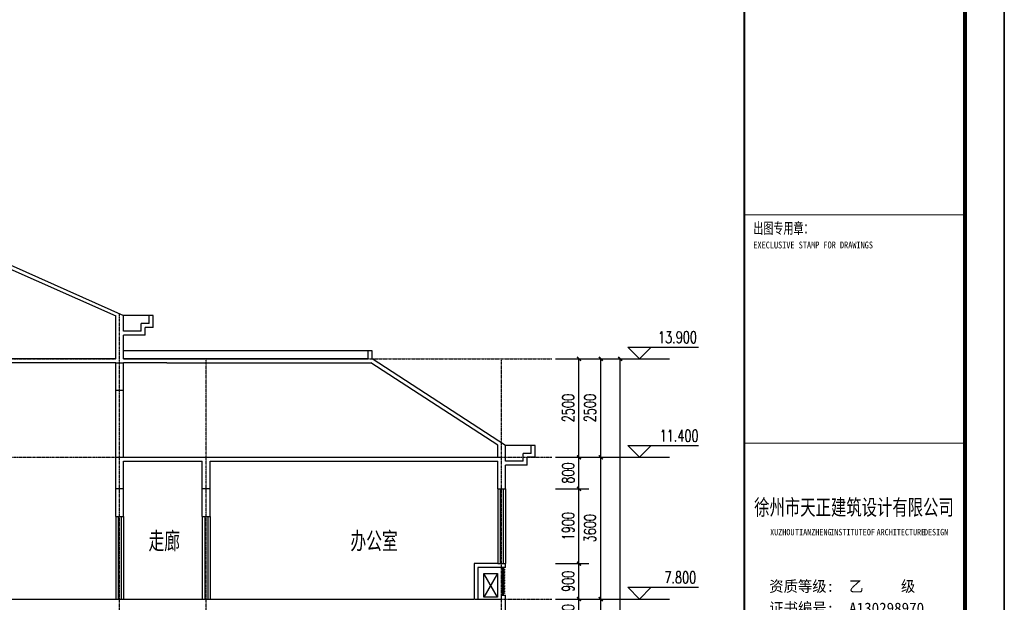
# Model space of a CAD drawing. Header units: inches. Extents: x 224620 to 3435104, y 247406 to 993300.
# Tile 38 of 110: x 309907 to 334909, y 335982 to 350777. Entities that reach past the tile are written whole.
import ezdxf
from ezdxf.enums import TextEntityAlignment as Align

# ---------------------------------------------------------------- set-up
doc = ezdxf.new("R2010")
doc.units = ezdxf.units.IN
doc.header["$MEASUREMENT"] = 0
doc.linetypes.add('CENTER', pattern=[2, 1.25, -0.25, 0.25, -0.25])
for name, color, linetype in [('DIM_ELEV', 3, 'Continuous'), ('DOTE', 1, 'CENTER'), ('PUB_DIM', 3, 'Continuous'), ('PUB_TEXT', 7, 'Continuous'), ('PUB_TITLE', 4, 'Continuous'), ('SHEET_TEXT', 3, 'Continuous'), ('TK', 7, 'Continuous'), ('WALL', 2, 'Continuous'), ('WINDOW', 4, 'Continuous'), ('x细线', 135, 'Continuous'), ('看线', 95, 'Continuous')]:
    doc.layers.add(name, color=color, linetype=linetype)
doc.styles.add('-宋体', font='txt', dxfattribs={"width": 0.8})
doc.styles.add('_HZTXT', font='txt.shx', dxfattribs={"width": 0.8, "bigfont": 'HZTXT.shx'})
doc.styles.add('_TCH_DIM', font='SIMPLEX', dxfattribs={"bigfont": 'GBCBIG'})
doc.styles.add('_TCH_DIM_T3', font='SIMPLEX', dxfattribs={"width": 0.705882, "bigfont": 'GBCBIG'})
doc.styles.add('TKHZ1', font='txt', dxfattribs={"width": 0.8})
doc.styles.add('黑体', font='simhei.ttf')
doc.dimstyles.new('_TCH_ARCH&&100', dxfattribs={"dimtxt": 297.5, "dimasz": 100, "dimexe": 250, "dimexo": 300, "dimgap": 126.25, "dimtad": 1, "dimdec": 0, "dimzin": 0, "dimdsep": 46, "dimtxsty": '_TCH_DIM_T3', "dimblk": 'ARCHTICK', "dimcen": 0.09, "dimclrt": 7, "dimazin": 2, "dimtfac": 1, "dimtdec": 0, "dimtix": 1, "dimtmove": 2, "dimatfit": 3, "dimfxl": 1, "dimtolj": 1, "dimtzin": 0, "dimarcsym": 0})

# ---------------------------------------------------------------- blocks, each defined once
blk = doc.blocks.new('wrtgtg')
at = {"color": 4}
blk.add_line((7804, -4841), (7804, 52559), dxfattribs=at)
at = {"layer": 'PUB_TITLE'}
for p, q in [((8804, 53559), (8804, -5841)), ((7804, -4841), (7804, 52559))]:
    blk.add_line(p, q, dxfattribs=at)
blk.add_lwpolyline([(-75296, -5841), (8804, -5841), (8804, 53559), (-75296, 53559)], close=True, dxfattribs=at)
at = {"layer": 'PUB_TITLE', "const_width": 100}
blk.add_lwpolyline([(-72796, -4841), (7804, -4841), (7804, 52559), (-72796, 52559)], close=True, dxfattribs=at)
at = {"layer": 'PUB_TITLE'}
for points, const_width in [([(2204, -4841), (2204, 52559)], 50), ([(2204, 21759), (7804, 21759)], 29.7), ([(2204, 15959), (7804, 15959)], 29.7)]:
    blk.add_lwpolyline(points, dxfattribs=dict(at, const_width=const_width))
at = {"style": '黑体', "width": 0.8}
for s, height, p in [('XUZHOU', 164.3, (2858, 13617)), ('TIANZHENG', 164.3, (3491, 13617)), ('INSTITUTE', 164.3, (4385, 13617)), ('OF', 164.3, (5314, 13617)), ('ARCHITECTURE', 164.29, (5561, 13617)), ('DESIGN', 164.3, (6764, 13617))]:
    blk.add_text(s, height=height, dxfattribs=at).set_placement(p)
at = {"layer": 'SHEET_TEXT', "style": '-宋体', "width": 0.75}
blk.add_text('徐州市天正建筑设计有限公司', height=400, dxfattribs=at).set_placement((4987, 14131), align=Align.CENTER)
at = {"layer": 'TK', "style": 'TKHZ1'}
for s, height, width, p in [('出图专用章：', 280, 0.7, (2431, 21279)), ('EXECLUSIVE STAMP FOR DRAWINGS', 175, 0.8, (2431, 20904))]:
    blk.add_text(s, height=height, dxfattribs=dict(at, width=width)).set_placement(p)
at = {"layer": 'TK', "style": '-宋体'}
for s, p in [('资质等级:  乙     级', (2836, 12185)), ('证书编号:  A130298970', (2836, 11630))]:
    blk.add_text(s, height=280, dxfattribs=at).set_placement(p)
blk = doc.blocks.new('_ArchTick')
at = {"color": 0, "linetype": 'ByBlock', "const_width": 0.4}
blk.add_lwpolyline([(-0.5, -0.5), (0.5, 0.5)], dxfattribs=at)
blk = doc.blocks.new('*D318')
at = {"layer": 'Defpoints', "color": 0}
for p in [(323216, 342164), (324109, 342164), (323216, 339664)]:
    blk.add_point(p, dxfattribs=at)
at = {"layer": 'PUB_DIM', "color": 0, "lineweight": -2}
for p, q in [((323516, 342164), (324359, 342164)), ((324109, 339664), (324109, 342164)), ((323516, 339664), (324359, 339664))]:
    blk.add_line(p, q, dxfattribs=at)
at = {"layer": 'PUB_DIM', "color": 0, "lineweight": -2, "xscale": 100, "yscale": 100, "zscale": 100}
for p, rotation in [((324109, 342164), 90), ((324109, 339664), 270)]:
    blk.add_blockref('_ArchTick', p, dxfattribs=dict(at, rotation=rotation))
at = {"layer": 'PUB_DIM', "color": 7, "insert": (323834, 340914), "char_height": 297.5, "attachment_point": 5, "rotation": 90, "style": '_TCH_DIM_T3'}
blk.add_mtext('\\A1;2500', dxfattribs=at)
blk = doc.blocks.new('*D319')
at = {"layer": 'Defpoints', "color": 0}
for p in [(323216, 339664), (324109, 339664), (323216, 338864)]:
    blk.add_point(p, dxfattribs=at)
at = {"layer": 'PUB_DIM', "color": 0, "lineweight": -2}
for p, q in [((323516, 339664), (324359, 339664)), ((324109, 338864), (324109, 339664)), ((323516, 338864), (324359, 338864))]:
    blk.add_line(p, q, dxfattribs=at)
at = {"layer": 'PUB_DIM', "color": 0, "lineweight": -2, "xscale": 100, "yscale": 100, "zscale": 100}
for p, rotation in [((324109, 339664), 90), ((324109, 338864), 270)]:
    blk.add_blockref('_ArchTick', p, dxfattribs=dict(at, rotation=rotation))
at = {"layer": 'PUB_DIM', "color": 7, "insert": (323834, 339264), "char_height": 297.5, "attachment_point": 5, "rotation": 90, "style": '_TCH_DIM_T3'}
blk.add_mtext('\\A1;800', dxfattribs=at)
blk = doc.blocks.new('*D320')
at = {"layer": 'Defpoints', "color": 0}
for p in [(323216, 338864), (324109, 338864), (323216, 336964)]:
    blk.add_point(p, dxfattribs=at)
at = {"layer": 'PUB_DIM', "color": 0, "lineweight": -2}
for p, q in [((323516, 338864), (324359, 338864)), ((324109, 336964), (324109, 338864)), ((323516, 336964), (324359, 336964))]:
    blk.add_line(p, q, dxfattribs=at)
at = {"layer": 'PUB_DIM', "color": 0, "lineweight": -2, "xscale": 100, "yscale": 100, "zscale": 100}
for p, rotation in [((324109, 338864), 90), ((324109, 336964), 270)]:
    blk.add_blockref('_ArchTick', p, dxfattribs=dict(at, rotation=rotation))
at = {"layer": 'PUB_DIM', "color": 7, "insert": (323834, 337914), "char_height": 297.5, "attachment_point": 5, "rotation": 90, "style": '_TCH_DIM_T3'}
blk.add_mtext('\\A1;1900', dxfattribs=at)
blk = doc.blocks.new('*D321')
at = {"layer": 'Defpoints', "color": 0}
for p in [(323216, 336964), (324109, 336964), (323216, 336064)]:
    blk.add_point(p, dxfattribs=at)
at = {"layer": 'PUB_DIM', "color": 0, "lineweight": -2}
for p, q in [((323516, 336964), (324359, 336964)), ((324109, 336064), (324109, 336964)), ((323516, 336064), (324359, 336064))]:
    blk.add_line(p, q, dxfattribs=at)
at = {"layer": 'PUB_DIM', "color": 0, "lineweight": -2, "xscale": 100, "yscale": 100, "zscale": 100}
for p, rotation in [((324109, 336964), 90), ((324109, 336064), 270)]:
    blk.add_blockref('_ArchTick', p, dxfattribs=dict(at, rotation=rotation))
at = {"layer": 'PUB_DIM', "color": 7, "insert": (323834, 336514), "char_height": 297.5, "attachment_point": 5, "rotation": 90, "style": '_TCH_DIM_T3'}
blk.add_mtext('\\A1;900', dxfattribs=at)
blk = doc.blocks.new('*D322')
at = {"layer": 'Defpoints', "color": 0}
for p in [(323216, 336064), (324109, 336064), (323216, 335264)]:
    blk.add_point(p, dxfattribs=at)
at = {"layer": 'PUB_DIM', "color": 0, "lineweight": -2}
for p, q in [((323516, 336064), (324359, 336064)), ((324109, 335264), (324109, 336064)), ((323516, 335264), (324359, 335264))]:
    blk.add_line(p, q, dxfattribs=at)
at = {"layer": 'PUB_DIM', "color": 0, "lineweight": -2, "xscale": 100, "yscale": 100, "zscale": 100}
for p, rotation in [((324109, 336064), 90), ((324109, 335264), 270)]:
    blk.add_blockref('_ArchTick', p, dxfattribs=dict(at, rotation=rotation))
at = {"layer": 'PUB_DIM', "color": 7, "insert": (323834, 335664), "char_height": 297.5, "attachment_point": 5, "rotation": 90, "style": '_TCH_DIM_T3'}
blk.add_mtext('\\A1;800', dxfattribs=at)
blk = doc.blocks.new('*D329')
at = {"layer": 'Defpoints', "color": 0}
for p in [(324136, 342164), (325154, 342164), (324136, 328264)]:
    blk.add_point(p, dxfattribs=at)
at = {"layer": 'PUB_DIM', "color": 0, "lineweight": -2}
for p, q in [((324436, 342164), (325404, 342164)), ((325154, 328264), (325154, 342164)), ((324436, 328264), (325404, 328264))]:
    blk.add_line(p, q, dxfattribs=at)
at = {"layer": 'PUB_DIM', "color": 0, "lineweight": -2, "xscale": 100, "yscale": 100, "zscale": 100}
for p, rotation in [((325154, 342164), 90), ((325154, 328264), 270)]:
    blk.add_blockref('_ArchTick', p, dxfattribs=dict(at, rotation=rotation))
at = {"layer": 'PUB_DIM', "color": 7, "insert": (324879, 335214), "char_height": 297.5, "attachment_point": 5, "rotation": 90, "style": '_TCH_DIM_T3'}
blk.add_mtext('\\A1;13900', dxfattribs=at)
blk = doc.blocks.new('*D331')
at = {"layer": 'Defpoints', "color": 0}
for p in [(323471, 342164), (324663, 342164), (323471, 339664)]:
    blk.add_point(p, dxfattribs=at)
at = {"layer": 'PUB_DIM', "color": 0, "lineweight": -2}
for p, q in [((323771, 342164), (324913, 342164)), ((324663, 339664), (324663, 342164)), ((323771, 339664), (324913, 339664))]:
    blk.add_line(p, q, dxfattribs=at)
at = {"layer": 'PUB_DIM', "color": 0, "lineweight": -2, "xscale": 100, "yscale": 100, "zscale": 100}
for p, rotation in [((324663, 342164), 90), ((324663, 339664), 270)]:
    blk.add_blockref('_ArchTick', p, dxfattribs=dict(at, rotation=rotation))
at = {"layer": 'PUB_DIM', "color": 7, "insert": (324388, 340914), "char_height": 297.5, "attachment_point": 5, "rotation": 90, "style": '_TCH_DIM_T3'}
blk.add_mtext('\\A1;2500', dxfattribs=at)
blk = doc.blocks.new('*D332')
at = {"layer": 'Defpoints', "color": 0}
for p in [(323471, 339664), (324663, 339664), (323471, 336064)]:
    blk.add_point(p, dxfattribs=at)
at = {"layer": 'PUB_DIM', "color": 0, "lineweight": -2}
for p, q in [((323771, 339664), (324913, 339664)), ((324663, 336064), (324663, 339664)), ((323771, 336064), (324913, 336064))]:
    blk.add_line(p, q, dxfattribs=at)
at = {"layer": 'PUB_DIM', "color": 0, "lineweight": -2, "xscale": 100, "yscale": 100, "zscale": 100}
for p, rotation in [((324663, 339664), 90), ((324663, 336064), 270)]:
    blk.add_blockref('_ArchTick', p, dxfattribs=dict(at, rotation=rotation))
at = {"layer": 'PUB_DIM', "color": 7, "insert": (324388, 337864), "char_height": 297.5, "attachment_point": 5, "rotation": 90, "style": '_TCH_DIM_T3'}
blk.add_mtext('\\A1;3600', dxfattribs=at)
blk = doc.blocks.new('*D333')
at = {"layer": 'Defpoints', "color": 0}
for p in [(323471, 336064), (324663, 336064), (323471, 332464)]:
    blk.add_point(p, dxfattribs=at)
at = {"layer": 'PUB_DIM', "color": 0, "lineweight": -2}
for p, q in [((323771, 336064), (324913, 336064)), ((324663, 332464), (324663, 336064)), ((323771, 332464), (324913, 332464))]:
    blk.add_line(p, q, dxfattribs=at)
at = {"layer": 'PUB_DIM', "color": 0, "lineweight": -2, "xscale": 100, "yscale": 100, "zscale": 100}
for p, rotation in [((324663, 336064), 90), ((324663, 332464), 270)]:
    blk.add_blockref('_ArchTick', p, dxfattribs=dict(at, rotation=rotation))
at = {"layer": 'PUB_DIM', "color": 7, "insert": (324388, 334264), "char_height": 297.5, "attachment_point": 5, "rotation": 90, "style": '_TCH_DIM_T3'}
blk.add_mtext('\\A1;3600', dxfattribs=at)

msp = doc.modelspace()

# ---------------------------------------------------------------- linework, layer by layer
at = {"layer": 'DIM_ELEV'}
for p, q in [((325645.6, 342163.7), (325345.6, 342463.7)), ((325345.6, 342463.7), (327145.6, 342463.7)), ((325645.6, 342163.7), (325945.6, 342463.7)), ((325645.6, 339663.7), (325345.6, 339963.7)), ((325345.6, 339963.7), (327145.6, 339963.7)), ((325645.6, 339663.7), (325945.6, 339963.7)), ((325645.6, 336063.7), (325345.6, 336363.7)), ((325345.6, 336363.7), (327145.6, 336363.7)), ((325645.6, 336063.7), (325945.6, 336363.7))]:
    msp.add_line(p, q, dxfattribs=at)
at = {"layer": 'DOTE'}
for p, q in [((312444.1, 327963.7), (312444.1, 343308.5)), ((297562.6, 342163.7), (312344.4, 342163.7)), ((312544.4, 342163.7), (323418.7, 342163.7)), ((314644.1, 327963.7), (314644.1, 342163.7)), ((322144.1, 327963.7), (322144.1, 342163.7)), ((297562.6, 339663.7), (323418.7, 339663.7)), ((297562.6, 336063.7), (323418.7, 336063.7))]:
    msp.add_line(p, q, dxfattribs=at)
at = {"layer": 'PUB_DIM'}
for p, q in [((324135.8, 342163.7), (326408.7, 342163.7)), ((324135.8, 339663.7), (326408.7, 339663.7)), ((324135.8, 336063.7), (326408.7, 336063.7))]:
    msp.add_line(p, q, dxfattribs=at)
at = {"layer": 'WALL'}
for p, q in [((308294.3, 345163.7), (312544.4, 343263.7)), ((308294.3, 345050.3), (312344.4, 343257.3)), ((312344.4, 342163.7), (312344.4, 343257.3)), ((312544.4, 342863.7), (312544.4, 343263.7)), ((313194.4, 343063.7), (312994.4, 343063.7)), ((312994.4, 342863.7), (312994.4, 343063.7)), ((313294.4, 343263.7), (313194.4, 343263.7)), ((313194.4, 343063.7), (313194.4, 343263.7)), ((313294.4, 342963.7), (313294.4, 343263.7)), ((312994.4, 342863.7), (312544.4, 342863.7)), ((313294.4, 342963.7), (313094.4, 342963.7)), ((313094.4, 342763.7), (313094.4, 342963.7)), ((313094.4, 342763.7), (312544.4, 342763.7)), ((312544.4, 342163.7), (312544.4, 342763.7)), ((318756.8, 342163.7), (318756.8, 342363.7)), ((318856.8, 342363.7), (318756.8, 342363.7)), ((318856.8, 342163.7), (318856.8, 342363.7)), ((312344.4, 342163.7), (304244.1, 342163.7)), ((312344.4, 342063.7), (304244.1, 342063.7)), ((312344.1, 342063.7), (312544.4, 342063.7)), ((312344.1, 338163.7), (312344.1, 342063.7)), ((312344.4, 341363.7), (312344.4, 342063.7)), ((313644.1, 342063.7), (312544.1, 342063.7)), ((312544.1, 339663.7), (312544.1, 342063.7)), ((313644.1, 342163.7), (312544.4, 342163.7)), ((312544.4, 341363.7), (312544.4, 342063.7)), ((313644.1, 342163.7), (318756.8, 342163.7)), ((313644.1, 342063.7), (318827.1, 342063.7)), ((322044.1, 339974.3), (318827.1, 342063.7)), ((322244.1, 339963.7), (318856.8, 342163.7)), ((312544.1, 341363.7), (312344.1, 341363.7)), ((312544.4, 341363.7), (312344.4, 341363.7)), ((322044.1, 339663.7), (322044.1, 339974.3)), ((322244.1, 339563.7), (322244.1, 339963.7)), ((322994.1, 339963.7), (322894.1, 339963.7)), ((322894.1, 339763.7), (322894.1, 339963.7)), ((322994.1, 339663.7), (322994.1, 339963.7)), ((312344.1, 339663.7), (322044.1, 339663.7)), ((312544.1, 338163.7), (312544.1, 339563.7)), ((312544.1, 339563.7), (314544.1, 339563.7)), ((314544.1, 338163.7), (314544.1, 339563.7)), ((314744.1, 338163.7), (314744.1, 339563.7)), ((314744.1, 339563.7), (322044.1, 339563.7)), ((322044.1, 338863.7), (322044.1, 339563.7)), ((322244.1, 339563.7), (322244.1, 339663.7)), ((322694.1, 339563.7), (322244.1, 339563.7)), ((322894.1, 339763.7), (322694.1, 339763.7)), ((322694.1, 339563.7), (322694.1, 339763.7)), ((322994.1, 339663.7), (322794.1, 339663.7)), ((322794.1, 339463.7), (322794.1, 339663.7)), ((322244.1, 338863.7), (322244.1, 339463.7)), ((322794.1, 339463.7), (322244.1, 339463.7)), ((312544.1, 338863.7), (312344.1, 338863.7)), ((314744.1, 338863.7), (314544.1, 338863.7)), ((322044.1, 338863.7), (322244.1, 338863.7)), ((322044.1, 338863.7), (322244.1, 338863.7)), ((312344.1, 338163.7), (312544.1, 338163.7)), ((314544.1, 338163.7), (314744.1, 338163.7)), ((322044.1, 336963.7), (321444.1, 336963.7)), ((321444.1, 336963.7), (321444.1, 336063.7)), ((322244.1, 336863.7), (321544.1, 336863.7)), ((321544.1, 336863.7), (321544.1, 336063.7)), ((322044.1, 336963.7), (322244.1, 336963.7)), ((322244.1, 336863.7), (322244.1, 336963.7)), ((304344.1, 336063.7), (321444.1, 336063.7)), ((321544.1, 336063.7), (322144.1, 336063.7)), ((322144.1, 336063.7), (322144.1, 336163.7)), ((322144.1, 336163.7), (322244.1, 336163.7)), ((322244.1, 335263.7), (322244.1, 336163.7))]:
    msp.add_line(p, q, dxfattribs=at)
for points in [[(312544.4, 342163.7), (313644.1, 342163.7)], [(318756.8, 342163.7), (313644.1, 342163.7)], [(318756.8, 342163.7), (313644.1, 342163.7)]]:
    msp.add_lwpolyline(points, dxfattribs=at)
at = {"layer": 'WINDOW'}
for p, q in [((322044.1, 338863.7), (322044.1, 336963.7)), ((322104.1, 338863.7), (322104.1, 336963.7)), ((322184.1, 338863.7), (322184.1, 336963.7)), ((322244.1, 338863.7), (322244.1, 336963.7)), ((312344.1, 338163.7), (312344.1, 336063.7)), ((312404.1, 338163.7), (312404.1, 336063.7)), ((312484.1, 338163.7), (312484.1, 336063.7)), ((312544.1, 338163.7), (312544.1, 336063.7)), ((314544.1, 338163.7), (314544.1, 336063.7)), ((314604.1, 338163.7), (314604.1, 336063.7)), ((314684.1, 338163.7), (314684.1, 336063.7)), ((314744.1, 338163.7), (314744.1, 336063.7))]:
    msp.add_line(p, q, dxfattribs=at)
at = {"layer": 'x细线'}
for p, q in [((313194.4, 343263.7), (312544.4, 343263.7)), ((318756.8, 342363.7), (312544.4, 342363.7)), ((322894.1, 339963.7), (322244.1, 339963.7)), ((322038.9, 336115.6), (321688.9, 336715.6)), ((322038.9, 336715.6), (321688.9, 336115.6))]:
    msp.add_line(p, q, dxfattribs=at)
msp.add_lwpolyline([(321688.9, 336715.6), (322038.9, 336715.6), (322038.9, 336115.6), (321688.9, 336115.6), (321688.9, 336715.6)], dxfattribs=at)
at = {"layer": '看线'}
for p, q in [((322179.1, 336847), (322179.1, 336863.7)), ((322179.1, 336807), (322179.1, 336829.3)), ((322179.1, 336767), (322179.1, 336789.3)), ((322194.1, 336837.6), (322194.1, 336863.7)), ((322194.1, 336797.6), (322194.1, 336819.9)), ((322194.1, 336757.6), (322194.1, 336779.9)), ((322179.1, 336727), (322179.1, 336749.3)), ((322179.1, 336687), (322179.1, 336709.3)), ((322179.1, 336647), (322179.1, 336669.3)), ((322179.1, 336607), (322179.1, 336629.3)), ((322179.1, 336567), (322179.1, 336589.3)), ((322179.1, 336527), (322179.1, 336549.3)), ((322194.1, 336717.6), (322194.1, 336739.9)), ((322194.1, 336677.6), (322194.1, 336699.9)), ((322194.1, 336637.6), (322194.1, 336659.9)), ((322194.1, 336597.6), (322194.1, 336619.9)), ((322194.1, 336557.6), (322194.1, 336579.9)), ((322194.1, 336517.6), (322194.1, 336539.9)), ((322179.1, 336487), (322179.1, 336509.3)), ((322179.1, 336447), (322179.1, 336469.3)), ((322179.1, 336407), (322179.1, 336429.3)), ((322179.1, 336367), (322179.1, 336389.3)), ((322179.1, 336327), (322179.1, 336349.3)), ((322179.1, 336287), (322179.1, 336309.3)), ((322194.1, 336477.6), (322194.1, 336499.9)), ((322194.1, 336437.6), (322194.1, 336459.9)), ((322194.1, 336397.6), (322194.1, 336419.9)), ((322194.1, 336357.6), (322194.1, 336379.9)), ((322194.1, 336317.6), (322194.1, 336339.9)), ((322194.1, 336277.6), (322194.1, 336299.9)), ((322179.1, 336247), (322179.1, 336269.3)), ((322179.1, 336163.7), (322179.1, 336229.3)), ((322194.1, 336237.6), (322194.1, 336259.9)), ((322194.1, 336163.7), (322194.1, 336219.9))]:
    msp.add_line(p, q, dxfattribs=at)
for points in [[(322162, 336857.8), (322221.3, 336820.6), (322213.3, 336807.9), (322154, 336845.1), (322162, 336857.8)], [(322162, 336817.8), (322221.3, 336780.6), (322213.3, 336767.9), (322154, 336805.1), (322162, 336817.8)], [(322162, 336777.8), (322221.3, 336740.6), (322213.3, 336727.9), (322154, 336765.1), (322162, 336777.8)], [(322162, 336737.8), (322221.3, 336700.6), (322213.3, 336687.9), (322154, 336725.1), (322162, 336737.8)], [(322162, 336697.8), (322221.3, 336660.6), (322213.3, 336647.9), (322154, 336685.1), (322162, 336697.8)], [(322162, 336657.8), (322221.3, 336620.6), (322213.3, 336607.9), (322154, 336645.1), (322162, 336657.8)], [(322162, 336617.8), (322221.3, 336580.6), (322213.3, 336567.9), (322154, 336605.1), (322162, 336617.8)], [(322162, 336577.8), (322221.3, 336540.6), (322213.3, 336527.9), (322154, 336565.1), (322162, 336577.8)], [(322162, 336537.8), (322221.3, 336500.6), (322213.3, 336487.9), (322154, 336525.1), (322162, 336537.8)], [(322162, 336497.8), (322221.3, 336460.6), (322213.3, 336447.9), (322154, 336485.1), (322162, 336497.8)], [(322162, 336457.8), (322221.3, 336420.6), (322213.3, 336407.9), (322154, 336445.1), (322162, 336457.8)], [(322162, 336417.8), (322221.3, 336380.6), (322213.3, 336367.9), (322154, 336405.1), (322162, 336417.8)], [(322162, 336377.8), (322221.3, 336340.6), (322213.3, 336327.9), (322154, 336365.1), (322162, 336377.8)], [(322162, 336337.8), (322221.3, 336300.6), (322213.3, 336287.9), (322154, 336325.1), (322162, 336337.8)], [(322162, 336297.8), (322221.3, 336260.6), (322213.3, 336247.9), (322154, 336285.1), (322162, 336297.8)], [(322162, 336257.8), (322221.3, 336220.6), (322213.3, 336207.9), (322154, 336245.1), (322162, 336257.8)]]:
    msp.add_lwpolyline(points, dxfattribs=at)

# ---------------------------------------------------------------- block references
msp.add_blockref('wrtgtg', (326104.7, 324064.1))

# ---------------------------------------------------------------- texts
at = {"layer": 'PUB_TEXT'}
for s, height, style, width, p in [('13.900', 297.5, '_TCH_DIM', 0.705882, (326115.6, 342563.8)), ('11.400', 297.5, '_TCH_DIM', 0.705882, (326155.6, 340063.8)), ('走廊', 500, '_HZTXT', 0.8, (313178.4, 337273.5)), ('办公室', 500, '_HZTXT', 0.8, (318305.8, 337273.5)), ('7.800', 297.5, '_TCH_DIM', 0.705882, (326275.6, 336463.8))]:
    msp.add_text(s, height=height, dxfattribs=dict(at, style=style, width=width)).set_placement(p)

# ---------------------------------------------------------------- dimensions: what is measured, and where the dimension line sits
at = {"layer": 'PUB_DIM'}
for p1, p2, distance, picture, middle in [((323216.1, 339663.7), (323216.1, 342163.7), -892.9, '*D318', (323834, 340913.7)), ((323470.5, 339663.7), (323470.5, 342163.7), -1192.9, '*D331', (324388.4, 340913.7)), ((324135.8, 328263.7), (324135.8, 342163.7), -1018.6, '*D329', (324879.4, 335213.7)), ((323216.1, 338863.7), (323216.1, 339663.7), -892.9, '*D319', (323834, 339263.7)), ((323470.5, 336063.7), (323470.5, 339663.7), -1192.9, '*D332', (324388.4, 337863.7)), ((323216.1, 336963.7), (323216.1, 338863.7), -892.9, '*D320', (323834, 337913.7)), ((323216.1, 336063.7), (323216.1, 336963.7), -892.9, '*D321', (323834, 336513.7)), ((323216.1, 335263.7), (323216.1, 336063.7), -892.9, '*D322', (323834, 335663.7)), ((323470.5, 332463.7), (323470.5, 336063.7), -1192.9, '*D333', (324388.4, 334263.7))]:
    dim = msp.add_aligned_dim(p1=p1, p2=p2, distance=distance, dimstyle='_TCH_ARCH&&100', dxfattribs=at)
    dim.commit()
    dim.dimension.update_dxf_attribs({"geometry": picture, "text_midpoint": middle})

doc.saveas('drawing.dxf')
